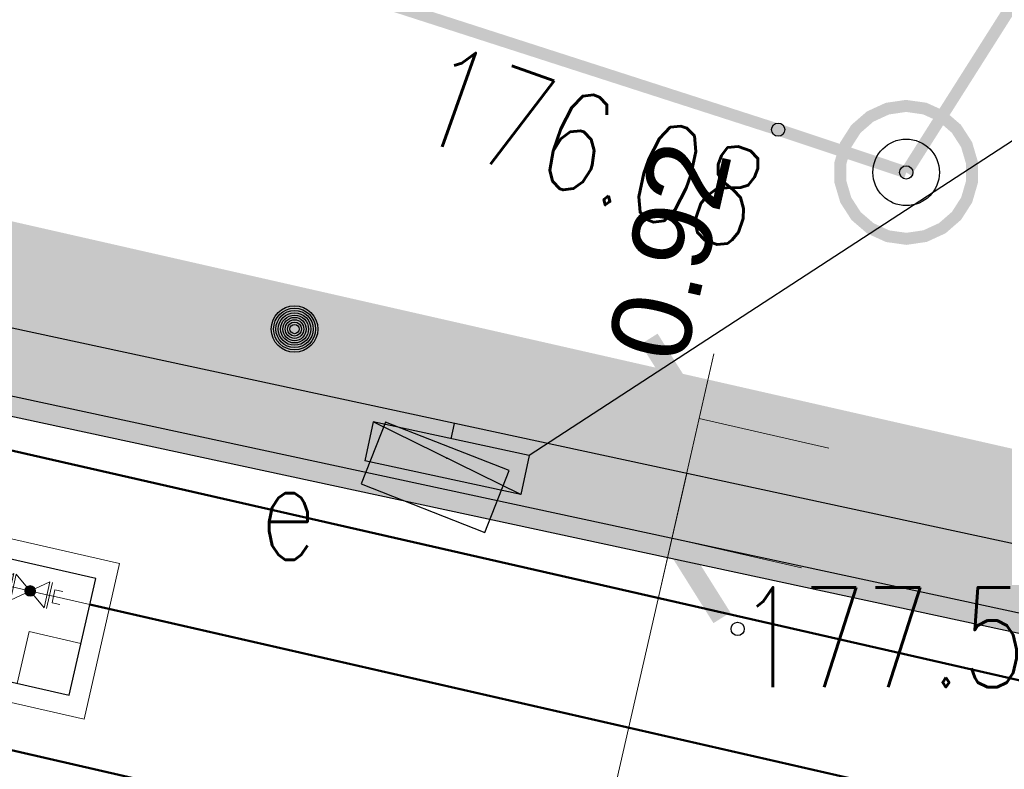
# Model space of a CAD drawing. Header units: metres. Extents: x 964 to 7125, y -212 to 9570.
# Tile 105 of 185: x 1925.83 to 1933.23, y 275.55 to 281.19. Entities that reach past the tile are written whole.
import ezdxf
from ezdxf import colors
from ezdxf.entities.mleader import LeaderData, LeaderLine
from ezdxf.enums import TextEntityAlignment as Align
from ezdxf.math import Vec2, Vec3

# ---------------------------------------------------------------- set-up
doc = ezdxf.new("R2010")
doc.units = ezdxf.units.M
for name, pattern in [('3901', [0]), ('CENTER2', [1.125, 0.75, -0.125, 0.125, -0.125]), ('CIĄGłA', [0])]:
    doc.linetypes.add(name, pattern=pattern)
for name, color, linetype, lineweight in [('_IE', 240, 'Continuous', 9), ('AGP1_granica_opracow', 7, 'Continuous', 15), ('AGP1_HATCH', 7, 'Continuous', 5), ('AGP1_KRAWEZNIKI NOWE', 7, 'Continuous', 30), ('AGP1_OPISY', 7, 'Continuous', 13), ('AGP1_WYMIARY', 7, 'Continuous', 15), ('IS', 7, 'Continuous', 15), ('IS-G', 40, 'Continuous', 50), ('IS-KD-opis-rzedne', 96, 'Continuous', 30), ('IS-KS', 34, 'Continuous', 50), ('IS-KS-opis-rzedne', 36, 'Continuous', 30), ('IS-W', 160, 'Continuous', 50), ('IS-W-opis', 166, 'Continuous', 30), ('IS-W-przylacze-armatura', 162, 'Continuous', 30), ('PODKŁAD MAPA', 7, 'Continuous', 9)]:
    doc.layers.add(name, color=color, linetype=linetype, lineweight=lineweight)
for name, color, linetype in [('Budowlane - Opisy', 7, 'Continuous'), ('Dzialki', 7, 'Continuous'), ('GES_UrzadzeniaSiecElektroenerge', 7, 'Continuous'), ('OT_Ogrodzenia', 7, 'Continuous'), ('OT_Rzedna', 7, 'Continuous'), ('SUP_L_1', 7, 'Continuous'), ('SUP_T_4', 7, 'Continuous'), ('SUWP_L_0', 7, 'Continuous'), ('SUWR_T_0', 7, 'Continuous'), ('WYMIARY', 9, 'Continuous')]:
    doc.layers.add(name, color=color, linetype=linetype)
doc.layers.add('IS-pomocnicza', color=254, linetype='Continuous', lineweight=0, plot=False)
doc.styles.add('ARIAL', font='arial.ttf')
doc.styles.add('GENERATED_STYLE_1', font='arialbd.ttf', dxfattribs={"width": 0.999153})
doc.styles.add('IS-0.6', font='simplex.shx', dxfattribs={"width": 0.6})
doc.styles.get("Standard").update_dxf_attribs({"font": 'arial.ttf'})
doc.styles.add('STYL_ARIAL', font='simplex', dxfattribs={"width": 0.75, "oblique": 0.1})
doc.dimstyles.new('GENERATED_STYLE__61', dxfattribs={"dimtxt": 10, "dimasz": 9.5, "dimexe": 0.18, "dimexo": 0, "dimgap": 0.09, "dimtad": 0, "dimdec": 1, "dimzin": 0, "dimdsep": 46, "dimtxsty": 'GENERATED_STYLE_1', "dimblk": 'ARROWHEAD_1', "dimblk1": 'ARROWHEAD_1', "dimblk2": 'ARROWHEAD_1', "dimcen": 0.09, "dimclrd": 256, "dimclre": 256, "dimclrt": 256, "dimazin": 0, "dimtfac": 1, "dimtdec": 4, "dimtmove": 0, "dimatfit": 3, "dimfxl": 1, "dimtolj": 1, "dimtzin": 0, "dimarcsym": 0})

# ---------------------------------------------------------------- blocks, each defined once
blk = doc.blocks.new('ARROWHEAD_1')
at = {"linetype": 'Continuous'}
blk.add_line((0, 0), (-1, 0), dxfattribs=at)
blk.add_circle((0, 0), 0.25, dxfattribs=at)
blk = doc.blocks.new('OTRS')
at = {"color": 0}
blk.add_circle((0, 0), 0.05, dxfattribs=at)
blk = doc.blocks.new('OTRN')
at = {"color": 0}
blk.add_circle((0, 0), 0.05, dxfattribs=at)
blk = doc.blocks.new('SUES')
at = {"color": 0}
blk.add_lwpolyline([(-0.5, -0.25), (0.5, -0.25), (0.5, 0.25), (-0.5, 0.25)], close=True, dxfattribs=at)
blk = doc.blocks.new('SUUS22_01')
at = {"color": 0}
blk.add_circle((0, 0), 0.25, dxfattribs=at)
blk = doc.blocks.new('MDCP 20240606')
at = {"layer": 'Dzialki', "color": 251, "true_color": 0x636466, "const_width": 0.09}
blk.add_lwpolyline([(6592064.28, 5737985.46), (6592011.58, 5737997.44)], dxfattribs=at)
at = {"layer": 'OT_Ogrodzenia', "color": 251, "linetype": '3901', "true_color": 0x636466, "const_width": 0.09}
blk.add_lwpolyline([(6592043.3533, 5737989.9944), (6592008.54, 5737998.15)], dxfattribs=at)
at = {"layer": 'OT_Ogrodzenia', "color": 251, "true_color": 0x636466}
for radius in [0.175, 0.1575, 0.14, 0.1225, 0.105, 0.0875, 0.07, 0.0525, 0.035]:
    blk.add_circle((6592021.4464, 5737995.1264), radius, dxfattribs=at)
at = {"layer": 'SUP_L_1', "color": 251, "true_color": 0x636466, "const_width": 0.09}
blk.add_lwpolyline([(6592025.6709, 5737995.9767), (6592025.5937, 5737996.0963), (6592025.5533, 5737996.2327), (6592025.5529, 5737996.375), (6592025.5927, 5737996.5117), (6592025.6694, 5737996.6316), (6592025.7767, 5737996.725), (6592025.9061, 5737996.7844), (6592026.0469, 5737996.805), (6592026.1878, 5737996.7851), (6592026.3174, 5737996.7262), (6592026.4251, 5737996.6333), (6592026.5023, 5737996.5137), (6592026.5427, 5737996.3773), (6592026.5431, 5737996.235), (6592026.5033, 5737996.0983), (6592026.4266, 5737995.9784), (6592026.3193, 5737995.885), (6592026.1899, 5737995.8256), (6592026.0491, 5737995.805), (6592025.9082, 5737995.8249), (6592025.7786, 5737995.8838), (6592025.6709, 5737995.9767)], dxfattribs=at)
at = {"layer": 'SUWP_L_0', "color": 251, "true_color": 0x636466, "const_width": 0.09}
for points in [[(6592013.857, 5738000.247), (6592025.0849, 5737996.6264)], [(6592025.0849, 5737996.6264), (6592026.048, 5737996.305)]]:
    blk.add_lwpolyline(points, dxfattribs=at)
at = {"layer": 'SUWR_T_0', "color": 251, "true_color": 0x636466, "const_width": 0.09}
blk.add_lwpolyline([(6592026.048, 5737996.305), (6592028.6772, 5738000.4546)], dxfattribs=at)
at = {"layer": 'GES_UrzadzeniaSiecElektroenerge', "color": 251, "true_color": 0x636466, "rotation": 338.58284}
blk.add_blockref('SUES', (6592022.504, 5737994.011), dxfattribs=at)
at = {"layer": 'OT_Rzedna', "color": 251, "true_color": 0x636466}
blk.add_blockref('OTRN', (6592024.78, 5737992.87), dxfattribs=at)
at = {"layer": 'SUP_T_4', "color": 251, "true_color": 0x636466}
blk.add_blockref('SUUS22_01', (6592026.048, 5737996.305), dxfattribs=at)
at = {"layer": 'SUWR_T_0', "color": 251, "true_color": 0x636466}
for p in [(6592025.0849, 5737996.6264), (6592026.048, 5737996.305)]:
    blk.add_blockref('OTRS', p, dxfattribs=at)
at = {"layer": 'GES_UrzadzeniaSiecElektroenerge', "color": 251, "true_color": 0x636466, "style": 'STYL_ARIAL', "width": 0.75}
blk.add_text('e', height=0.75, dxfattribs=at).set_placement((6592021.182, 5737993.1662), align=Align.BOTTOM_LEFT)
at = {"layer": 'OT_Rzedna', "color": 251, "true_color": 0x636466, "style": 'STYL_ARIAL', "width": 0.75}
blk.add_text('177.5', height=0.75, dxfattribs=at).set_placement((6592024.78, 5737992.8075), align=Align.MIDDLE_LEFT)
at = {"layer": 'SUWR_T_0', "color": 251, "true_color": 0x636466, "style": 'STYL_ARIAL', "width": 0.75}
blk.add_text('176.08', height=0.75, rotation=340.4418, dxfattribs=at).set_placement((6592024.9319, 5737996.0504), align=Align.MIDDLE_RIGHT)
blk = doc.blocks.new('_ArchTick')
at = {"layer": 'WYMIARY', "color": 0, "linetype": 'Continuous', "const_width": 0.15}
blk.add_lwpolyline([(-0.5, -0.5), (0.5, 0.5)], dxfattribs=at)
blk = doc.blocks.new('A$C1EDB43C0')
at = {"color": 0, "linetype": 'ByBlock', "lineweight": -2}
for p, q in [((-10, 100), (-10, -100)), ((-40, 50), (-100, 50)), ((-40, 50), (-40, -50)), ((-10, 0), (-40, 0)), ((-40, -50), (-100, -50))]:
    blk.add_line(p, q, dxfattribs=at)
at = {"layer": 'IS-pomocnicza', "lineweight": 0}
blk.add_line((0, 0), (-60, 0), dxfattribs=at)
blk = doc.blocks.new('A$C2F3940C4')
at = {"color": 0, "linetype": 'ByBlock', "lineweight": -2}
for p, q in [((10, 100), (10, -100)), ((190, 82.5), (190, -82.5)), ((10, 40), (190, 0)), ((10, -40), (190, 0))]:
    blk.add_line(p, q, dxfattribs=at)
at = {"layer": 'IS-pomocnicza', "lineweight": 0}
blk.add_line((0, 0), (200, 0), dxfattribs=at)
blk = doc.blocks.new('A$C4927070E')
at = {"color": 0, "linetype": 'ByBlock', "lineweight": -2}
for p, q in [((10, 82.5), (10, -82.5)), ((280, 82.5), (280, -82.5)), ((10, 0), (220, 0)), ((240, 50), (110, 50)), ((240, 50), (240, -50)), ((240, 0), (280, 0)), ((240, -50), (110, -50))]:
    blk.add_line(p, q, dxfattribs=at)
at = {"layer": 'IS-pomocnicza', "lineweight": 0}
blk.add_line((0, 0), (290, 0), dxfattribs=at)
blk = doc.blocks.new('A$C21D14F56')
at = {"linetype": 'ByBlock', "lineweight": 0}
h = blk.add_hatch(color=0, dxfattribs=at)
edge = h.paths.add_edge_path()
edge.add_arc((140, 0), 40, 0, 360)
at = {"color": 0, "linetype": 'ByBlock', "lineweight": -2}
blk.add_lwpolyline([(10, -100), (10, 100), (270, -100), (270, 100), (10, -100)], dxfattribs=at)
blk.add_circle((140, 0), 40, dxfattribs=at)
at = {"layer": 'IS-pomocnicza', "lineweight": 0}
blk.add_line((0, 0), (280, 0), dxfattribs=at)
blk = doc.blocks.new('A$C603F6E9F')
at = {"linetype": 'ByBlock', "lineweight": 0}
blk.add_hatch(color=0, dxfattribs=at).paths.add_polyline_path([(116.1, 18.9), (153.9, -18.9), (229.3, 94.3)])
at = {"color": 0, "linetype": 'ByBlock', "lineweight": -2}
for p, q in [((10, 82.5), (10, -82.5)), ((260, 82.5), (260, -82.5)), ((10, 0), (55, 0)), ((135, 0), (40.7, -94.3)), ((215, 0), (260, 0))]:
    blk.add_line(p, q, dxfattribs=at)
blk.add_lwpolyline([(116.1, 18.9), (229.3, 94.3), (153.9, -18.9)], close=True, dxfattribs=at)
blk.add_arc((135, 0), 80, 52.76838, 37.23162, dxfattribs=at)
at = {"layer": 'IS-pomocnicza', "lineweight": 0}
blk.add_line((0, 0), (270, 0), dxfattribs=at)
blk = doc.blocks.new('A$C736746F5')
at = {"linetype": 'ByBlock', "lineweight": 0}
h = blk.add_hatch(color=0, dxfattribs=at)
edge = h.paths.add_edge_path()
edge.add_line((0.1607, 0.0256), (0.25, 0.1))
edge.add_line((0.25, 0.1), (0.25, -0.1))
edge.add_line((0.25, -0.1), (0.1607, -0.0256))
edge.add_arc((0.13, 0), 0.04, 320.19443, 399.80557)
blk.add_hatch(color=0, dxfattribs=at).paths.add_polyline_path([(0.09, 0, -1), (0.17, 0, -1)])
at = {"color": 0, "linetype": 'ByBlock', "lineweight": -2}
blk.add_lwpolyline([(0.01, 0.1), (0.01, -0.1), (0.25, 0.1), (0.25, -0.1), (0.01, 0.1)], dxfattribs=at)
blk.add_circle((0.13, 0), 0.04, dxfattribs=at)
at = {"layer": 'IS-pomocnicza', "lineweight": 0}
blk.add_line((0, 0), (0.26, 0), dxfattribs=at)
blk = doc.blocks.new('A$C6C616C5C')
at = {"color": 0, "linetype": 'ByBlock', "lineweight": 15}
for p, q in [((0, 0), (0.26, 0)), ((2.44, 0), (2.7, 0))]:
    blk.add_line(p, q, dxfattribs=at).dxf.unprotected_set("ltscale", 0)
at = {"color": 0, "linetype": 'ByBlock', "lineweight": 9}
for points in [[(-0.15, 0.85), (2.85, 0.85), (2.85, -0.35), (-0.15, -0.35)], [(2.3, 0.3), (2.7, 0.3), (2.7, 0.7), (2.3, 0.7)]]:
    blk.add_lwpolyline(points, close=True, dxfattribs=at).dxf.unprotected_set("ltscale", 0)
at = {"color": 0, "linetype": 'ByBlock', "lineweight": -2}
blk.add_lwpolyline([(0, 0.7), (2.7, 0.7), (2.7, -0.2), (0, -0.2)], close=True, dxfattribs=at).dxf.unprotected_set("ltscale", 0)
at = {"color": 0, "linetype": 'ByBlock', "lineweight": 9}
blk.add_circle((0.3, 0.4), 0.3, dxfattribs=at).dxf.unprotected_set("ltscale", 0)
at = {"color": 0, "linetype": 'ByBlock', "lineweight": 15, "yscale": 0.001, "zscale": 0.001, "rotation": 180}
for name, p, xscale in [('A$C1EDB43C0', (0.32, 0), -0.001), ('A$C21D14F56', (0.32, 0), -0.001), ('A$C2F3940C4', (0.6, 0), -0.001), ('A$C4927070E', (1.07, 0), -0.001), ('A$C21D14F56', (1.56, 0), -0.001), ('A$C21D14F56', (2.1, 0), -0.001), ('A$C1EDB43C0', (2.38, 0), 0.001)]:
    blk.add_blockref(name, p, dxfattribs=dict(at, xscale=xscale)).dxf.unprotected_set("ltscale", 0)
at = {"color": 0, "linetype": 'ByBlock', "lineweight": 15, "yscale": 0.001, "zscale": 0.001}
for name, p, xscale in [('A$C603F6E9F', (0.8, 0), 0.001), ('A$C2F3940C4', (1.56, 0), -0.001)]:
    blk.add_blockref(name, p, dxfattribs=dict(at, xscale=xscale)).dxf.unprotected_set("ltscale", 0)
at = {"color": 0, "linetype": 'ByBlock', "lineweight": 15}
blk.add_blockref('A$C736746F5', (1.84, 0), dxfattribs=at).dxf.unprotected_set("ltscale", 0)
blk = doc.blocks.new('_None', base_point=(2.5, 0))
blk = doc.blocks.new('IS-opis-studni-P-0.6')
at = {"color": 0, "linetype": 'Continuous', "lineweight": 15, "transparency": 16777216}
blk.add_line((0, 0), (3.5, 0), dxfattribs=at)
at = {"color": 0, "linetype": 'Continuous', "lineweight": -2, "transparency": 16777216, "style": 'IS-0.6', "width": 0.6}
for p in [(1.75, 0.25), (1.75, -1.25), (1.75, -2.5)]:
    blk.add_attdef('000,00', text='', height=1, dxfattribs=at).set_placement(p, align=Align.CENTER)
blk.add_attdef('S0', text='', height=1.25, dxfattribs=at).set_placement((3.75, 0), align=Align.MIDDLE_LEFT)
blk = doc.blocks.new('IE_20251212')
at = {"layer": '_IE', "color": 4, "lineweight": -3}
blk.add_line((13.2439, -14.505), (6.4714, -18.9155), dxfattribs=at)
at = {"layer": '_IE', "lineweight": -3}
for p, q in [((5.2983, -18.6629), (5.2351, -18.9561)), ((5.2983, -18.6629), (5.2351, -18.9561)), ((5.2983, -18.6629), (5.2351, -18.9561)), ((5.2983, -18.6629), (5.2351, -18.9561)), ((5.2983, -18.6629), (5.2351, -18.9561)), ((5.2983, -18.6629), (5.2351, -18.9561)), ((5.2983, -18.6629), (5.2351, -18.9561)), ((5.2983, -18.6629), (5.2351, -18.9561)), ((5.2983, -18.6629), (5.2351, -18.9561)), ((5.2983, -18.6629), (5.2351, -18.9561)), ((5.2983, -18.6629), (5.2351, -18.9561)), ((5.2983, -18.6629), (5.2351, -18.9561)), ((6.4714, -18.9155), (5.2983, -18.6629)), ((6.4082, -19.2088), (5.2983, -18.6629)), ((6.4714, -18.9155), (5.2983, -18.6629)), ((6.4082, -19.2088), (5.2983, -18.6629)), ((6.4714, -18.9155), (5.2983, -18.6629)), ((6.4082, -19.2088), (5.2983, -18.6629)), ((6.4714, -18.9155), (5.2983, -18.6629)), ((6.4082, -19.2088), (5.2983, -18.6629)), ((6.4714, -18.9155), (5.2983, -18.6629)), ((6.4082, -19.2088), (5.2983, -18.6629)), ((6.4714, -18.9155), (5.2983, -18.6629)), ((6.4082, -19.2088), (5.2983, -18.6629)), ((6.4714, -18.9155), (5.2983, -18.6629)), ((6.4082, -19.2088), (5.2983, -18.6629)), ((6.4714, -18.9155), (5.2983, -18.6629)), ((6.4082, -19.2088), (5.2983, -18.6629)), ((6.4714, -18.9155), (5.2983, -18.6629)), ((6.4082, -19.2088), (5.2983, -18.6629)), ((6.4714, -18.9155), (5.2983, -18.6629)), ((6.4082, -19.2088), (5.2983, -18.6629)), ((6.4714, -18.9155), (5.2983, -18.6629)), ((6.4082, -19.2088), (5.2983, -18.6629)), ((6.4714, -18.9155), (5.2983, -18.6629)), ((6.4082, -19.2088), (5.2983, -18.6629)), ((6.4082, -19.2088), (5.2351, -18.9561)), ((6.4082, -19.2088), (5.2351, -18.9561)), ((6.4082, -19.2088), (5.2351, -18.9561)), ((6.4082, -19.2088), (5.2351, -18.9561)), ((6.4082, -19.2088), (5.2351, -18.9561)), ((6.4082, -19.2088), (5.2351, -18.9561)), ((6.4082, -19.2088), (5.2351, -18.9561)), ((6.4082, -19.2088), (5.2351, -18.9561)), ((6.4082, -19.2088), (5.2351, -18.9561)), ((6.4082, -19.2088), (5.2351, -18.9561)), ((6.4082, -19.2088), (5.2351, -18.9561)), ((6.4082, -19.2088), (5.2351, -18.9561)), ((6.4714, -18.9155), (6.4082, -19.2088)), ((6.4714, -18.9155), (6.4082, -19.2088)), ((6.4714, -18.9155), (6.4082, -19.2088)), ((6.4714, -18.9155), (6.4082, -19.2088)), ((6.4714, -18.9155), (6.4082, -19.2088)), ((6.4714, -18.9155), (6.4082, -19.2088)), ((6.4714, -18.9155), (6.4082, -19.2088)), ((6.4714, -18.9155), (6.4082, -19.2088)), ((6.4714, -18.9155), (6.4082, -19.2088)), ((6.4714, -18.9155), (6.4082, -19.2088)), ((6.4714, -18.9155), (6.4082, -19.2088)), ((6.4714, -18.9155), (6.4082, -19.2088))]:
    blk.add_line(p, q, dxfattribs=at)
at = {"layer": '_IE', "linetype": 'CIĄGłA', "lineweight": -3}
blk.add_line((5.8848, -18.7892), (5.9097, -18.6736), dxfattribs=at)
at = {"layer": '_IE', "lineweight": -3, "ltscale": 3}
blk.add_lwpolyline([(15.3094, -20.6978), (0.2616, -17.4573)], dxfattribs=at)
at = {"layer": '_IE', "color": 6, "lineweight": -3}
blk.add_spline([(0.6101, -17.55), (-0.1367, -20.0306), (10.5464, -30.9869), (15.7424, -42.5433), (16.638, -43.8636)], degree=3, dxfattribs=at)
at = {"layer": '_IE', "lineweight": -3}
blk.add_point((5.8532, -18.9358), dxfattribs=at)
blk.add_point((5.8532, -18.9358), dxfattribs=at)
blk.add_point((5.8532, -18.9358), dxfattribs=at)
blk.add_point((5.8532, -18.9358), dxfattribs=at)
blk.add_point((5.8532, -18.9358), dxfattribs=at)
blk.add_point((5.8532, -18.9358), dxfattribs=at)
blk.add_point((5.8532, -18.9358), dxfattribs=at)
blk.add_point((5.8532, -18.9358), dxfattribs=at)
blk.add_point((5.8532, -18.9358), dxfattribs=at)
blk.add_point((5.8532, -18.9358), dxfattribs=at)
blk.add_point((5.8532, -18.9358), dxfattribs=at)
blk.add_point((5.8532, -18.9358), dxfattribs=at)
blk.add_point((5.8532, -18.9358), dxfattribs=at)
blk.add_point((5.8532, -18.9358), dxfattribs=at)
blk.add_point((5.8532, -18.9358), dxfattribs=at)
blk.add_point((5.8532, -18.9358), dxfattribs=at)
blk.add_point((5.8532, -18.9358), dxfattribs=at)
blk.add_point((5.8532, -18.9358), dxfattribs=at)
blk.add_point((5.8532, -18.9358), dxfattribs=at)
blk.add_point((5.8532, -18.9358), dxfattribs=at)
blk.add_point((5.8532, -18.9358), dxfattribs=at)
blk.add_point((5.8532, -18.9358), dxfattribs=at)
blk.add_point((5.8532, -18.9358), dxfattribs=at)
blk.add_point((5.8532, -18.9358), dxfattribs=at)
blk.add_solid([(6.4714, -18.9155), (6.4082, -19.2088), (5.2983, -18.6629), (5.2351, -18.9561)], dxfattribs=at)
blk.add_solid([(6.4714, -18.9155), (6.4082, -19.2088), (5.2983, -18.6629), (5.2351, -18.9561)], dxfattribs=at)
blk.add_solid([(6.4714, -18.9155), (6.4082, -19.2088), (5.2983, -18.6629), (5.2351, -18.9561)], dxfattribs=at)
blk.add_solid([(6.4714, -18.9155), (6.4082, -19.2088), (5.2983, -18.6629), (5.2351, -18.9561)], dxfattribs=at)
blk.add_solid([(6.4714, -18.9155), (6.4082, -19.2088), (5.2983, -18.6629), (5.2351, -18.9561)], dxfattribs=at)
blk.add_solid([(6.4714, -18.9155), (6.4082, -19.2088), (5.2983, -18.6629), (5.2351, -18.9561)], dxfattribs=at)
blk.add_solid([(6.4714, -18.9155), (6.4082, -19.2088), (5.2983, -18.6629), (5.2351, -18.9561)], dxfattribs=at)
blk.add_solid([(6.4714, -18.9155), (6.4082, -19.2088), (5.2983, -18.6629), (5.2351, -18.9561)], dxfattribs=at)
blk.add_solid([(6.4714, -18.9155), (6.4082, -19.2088), (5.2983, -18.6629), (5.2351, -18.9561)], dxfattribs=at)
blk.add_solid([(6.4714, -18.9155), (6.4082, -19.2088), (5.2983, -18.6629), (5.2351, -18.9561)], dxfattribs=at)
blk.add_solid([(6.4714, -18.9155), (6.4082, -19.2088), (5.2983, -18.6629), (5.2351, -18.9561)], dxfattribs=at)
blk.add_solid([(6.4714, -18.9155), (6.4082, -19.2088), (5.2983, -18.6629), (5.2351, -18.9561)], dxfattribs=at)
blk.add_solid([(6.4714, -18.9155), (6.4082, -19.2088), (5.2983, -18.6629), (5.2351, -18.9561)], dxfattribs=at)
blk.add_solid([(6.4714, -18.9155), (6.4082, -19.2088), (5.2983, -18.6629), (5.2351, -18.9561)], dxfattribs=at)
blk.add_solid([(6.4714, -18.9155), (6.4082, -19.2088), (5.2983, -18.6629), (5.2351, -18.9561)], dxfattribs=at)
blk.add_solid([(6.4714, -18.9155), (6.4082, -19.2088), (5.2983, -18.6629), (5.2351, -18.9561)], dxfattribs=at)
blk.add_solid([(6.4714, -18.9155), (6.4082, -19.2088), (5.2983, -18.6629), (5.2351, -18.9561)], dxfattribs=at)
blk.add_solid([(6.4714, -18.9155), (6.4082, -19.2088), (5.2983, -18.6629), (5.2351, -18.9561)], dxfattribs=at)
blk.add_solid([(6.4714, -18.9155), (6.4082, -19.2088), (5.2983, -18.6629), (5.2351, -18.9561)], dxfattribs=at)
blk.add_solid([(6.4714, -18.9155), (6.4082, -19.2088), (5.2983, -18.6629), (5.2351, -18.9561)], dxfattribs=at)
blk.add_solid([(6.4714, -18.9155), (6.4082, -19.2088), (5.2983, -18.6629), (5.2351, -18.9561)], dxfattribs=at)
blk.add_solid([(6.4714, -18.9155), (6.4082, -19.2088), (5.2983, -18.6629), (5.2351, -18.9561)], dxfattribs=at)
blk.add_solid([(6.4714, -18.9155), (6.4082, -19.2088), (5.2983, -18.6629), (5.2351, -18.9561)], dxfattribs=at)
blk.add_solid([(6.4714, -18.9155), (6.4082, -19.2088), (5.2983, -18.6629), (5.2351, -18.9561)], dxfattribs=at)
blk = doc.blocks.new('IS_2025-10-21')
at = {"layer": 'IS-G'}
blk.add_line((1954.1825, 271.4626), (1920.8321, 279.0745), dxfattribs=at)
at = {"layer": 'IS-KS'}
blk.add_line((1952.595, 269.5684), (1918.0414, 277.4549), dxfattribs=at)
at = {"layer": 'IS-W'}
blk.add_line((1953.5561, 270.5799), (1926.3534, 276.7886), dxfattribs=at)
at = {"layer": 'IS-W-przylacze-armatura', "xscale": -1, "rotation": 167.14298793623}
blk.add_blockref('A$C6C616C5C', (1923.7211, 277.3895), dxfattribs=at)
at = {"layer": 'IS-KD-opis-rzedne'}
ml = blk.add_multileader_block('Standard', dxfattribs=at)
ml.set_content('IS-opis-studni-P-0.6', color=256)
ml.set_attribute('S0', 'D6', width=0)
ml.set_attribute('000,00', '177,50', width=0)
ml.set_attribute('000,00', '176,14', width=0)
ml.set_attribute('000,00', '', width=0)
ml.set_leader_properties(linetype='Continuous', lineweight=9)
ml.set_arrow_properties(name='NONE')
ml.build(insert=Vec2(0, 0))
ml.multileader.update_dxf_attribs({"has_dogleg": 0, "text_left_attachment_type": 6, "text_right_attachment_type": 6, "dogleg_length": 0, "arrow_head_size": 5, "block_connection_type": 1})
ctx = ml.context
ctx.base_point, ctx.char_height, ctx.arrow_head_size, ctx.landing_gap_size, ctx.plane_origin = Vec3(1934.4966, 279.7004), 20, 5, 5, Vec3(1933.4302, 271.025)
ctx.left_attachment, ctx.right_attachment, ctx.text_align_type, ctx.attachment_type = 6, 6, 2, 1
notes = []
notes.append((ctx, [(1, (1, 1, 0), (1934.4966, 279.7004), (1, 0), 0, [(0, [(1927.2085, 274.1317)], 0, [])])]))
ctx.block.insert = Vec3(1934.4966, 279.7004)
at = {"layer": 'IS-KS-opis-rzedne'}
ml = blk.add_multileader_block('Standard', dxfattribs=at)
ml.set_content('IS-opis-studni-P-0.6', color=256)
ml.set_attribute('S0', 'S1', width=0)
ml.set_attribute('000,00', '177,36', width=0)
ml.set_attribute('000,00', '175,75', width=0)
ml.set_attribute('000,00', '', width=0)
ml.set_leader_properties(linetype='Continuous', lineweight=9)
ml.set_arrow_properties(name='NONE')
ml.build(insert=Vec2(0, 0))
ml.multileader.update_dxf_attribs({"has_dogleg": 0, "text_left_attachment_type": 6, "text_right_attachment_type": 6, "dogleg_length": 0, "arrow_head_size": 5, "block_connection_type": 1})
ctx = ml.context
ctx.base_point, ctx.char_height, ctx.arrow_head_size, ctx.landing_gap_size, ctx.plane_origin = Vec3(1921.8221, 286.1633), 20, 5, 5, Vec3(1924.2631, 274.3482)
ctx.left_attachment, ctx.right_attachment, ctx.text_align_type, ctx.attachment_type = 6, 6, 2, 1
notes.append((ctx, [(1, (1, 1, 0), (1921.8221, 286.1633), (1, 0), 0, [(0, [(1918.0414, 277.4549)], 0, [])])]))
ctx.block.insert = Vec3(1921.8221, 286.1633)
at = {"layer": 'IS-W-opis'}
ml = blk.add_multileader_mtext('Standard', dxfattribs=at)
ml.set_content('SW', color=256, style='IS-0.6')
ml.set_leader_properties(linetype='Continuous', lineweight=9)
ml.set_arrow_properties(name='NONE')
ml.build(insert=Vec2(0, 0))
ml.multileader.update_dxf_attribs({"has_dogleg": 0, "text_left_attachment_type": 6, "text_right_attachment_type": 6, "dogleg_length": 0, "arrow_head_size": 0.25})
ctx = ml.context
ctx.base_point, ctx.char_height, ctx.arrow_head_size, ctx.landing_gap_size, ctx.plane_origin = Vec3(1926.7713, 279.9953), 1, 0.25, 0.25, Vec3(1902.9672, 294.5174)
ctx.left_attachment, ctx.right_attachment = 6, 6
notes.append((ctx, [(0, (1, 1, 0), (1926.7713, 279.9953), (1, 0), 0, [(0, [(1925.0092, 276.8212)], 0, [])])]))
ctx.mtext.insert, ctx.mtext.rotation, ctx.mtext.line_spacing_style, ctx.mtext.flow_direction = Vec3(1927.0213, 281.1953), 6.283185, 2, 5
for ctx, leaders in notes:
    for number, flags, end, landing, length, lines in leaders:
        leader = LeaderData()
        leader.index, (leader.has_last_leader_line, leader.has_dogleg_vector, leader.attachment_direction) = number, flags
        leader.last_leader_point, leader.dogleg_vector, leader.dogleg_length = Vec3(end), Vec3(landing), length
        for number, points, colour, breaks in lines:
            line = LeaderLine()
            line.index, line.vertices, line.color, line.breaks = number, Vec3.list(points), colors.encode_raw_color(colour), breaks
            leader.lines.append(line)
        ctx.leaders.append(leader)
blk = doc.blocks.new('A$C273a521e')
at = {"layer": 'IS'}
blk.add_blockref('IS_2025-10-21', (-1902.9074, -313.0151), dxfattribs=at)

msp = doc.modelspace()

# ---------------------------------------------------------------- hatches: boundary and pattern name
at = {"layer": 'AGP1_HATCH', "transparency": 33554625}
h = msp.add_hatch(dxfattribs=at)
h.set_pattern_fill('GRASS', color=64, scale=0.02)
edge = h.paths.add_edge_path()
edge.add_line((1918.0274, 281.1751), (1917.7331, 280.1037))
edge.add_arc((1955.2188, 442.3996), 166.5687, 256.994395, 258.150013)
edge.add_line((1921.0139, 279.3807), (1921.2937, 279.3205))
edge.add_line((1921.2937, 279.3205), (1921.4116, 279.8679))
edge.add_line((1921.4116, 279.8679), (1923.0344, 279.5185))
edge.add_line((1923.0344, 279.5185), (1922.9165, 278.971))
edge.add_line((1922.9165, 278.971), (1933.4648, 276.6995))
edge.add_line((1933.4648, 276.6995), (1934.4959, 277.4314))
edge.add_line((1934.4959, 277.4314), (1918.0274, 281.1751))
edge = h.paths.add_edge_path()
edge.add_line((1934.4959, 277.4314), (1933.4648, 276.6995))
edge.add_line((1933.4648, 276.6995), (1961.6728, 270.6249))
edge.add_arc((1959.1776, 261.9819), 8.9959, -9.89998, 73.89712, ccw=False)
edge.add_line((1968.0396, 260.4353), (1961.2803, 230.8203))
edge.add_line((1961.2803, 230.8203), (1960.6445, 230.9654))
edge.add_line((1960.6445, 230.9654), (1959.2653, 224.9226))
edge.add_line((1959.2653, 224.9226), (1955.0333, 225.8885))
edge.add_line((1955.0333, 225.8885), (1956.408, 231.9117))
edge.add_line((1956.408, 231.9117), (1953.0228, 230.989))
edge.add_line((1953.0228, 230.989), (1949.2256, 231.8557))
edge.add_line((1949.2256, 231.8557), (1948.8146, 230.0553))
edge.add_line((1948.8146, 230.0553), (1944.0943, 231.1293))
edge.add_line((1944.0943, 231.1293), (1944.5059, 232.9329))
edge.add_line((1944.5059, 232.9329), (1938.433, 234.319))
edge.add_line((1938.433, 234.319), (1936.6982, 235.4907))
edge.add_arc((1936.1985, 234.8031), 0.85, 53.99322, 167.14311)
edge.add_line((1935.3698, 234.9923), (1934.0792, 229.3377))
edge.add_line((1934.0792, 229.3377), (1929.9358, 230.2834))
edge.add_line((1929.9358, 230.2834), (1930.303, 231.892))
edge.add_line((1930.303, 231.892), (1911.1462, 236.2643))
edge.add_line((1911.1462, 236.2643), (1911.1459, 236.2644))
edge.add_line((1911.1459, 236.2644), (1911.5798, 238.1655))
edge.add_line((1911.5798, 238.1655), (1907.6798, 239.0556))
edge.add_line((1907.6798, 239.0556), (1908.3918, 242.1754))
edge.add_line((1908.3918, 242.1754), (1913.6026, 262.8038))
edge.add_arc((1910.8394, 263.5018), 2.85, 345.82345, 357.69292)
edge.add_line((1913.6871, 263.3871), (1913.7813, 265.7259))
edge.add_line((1913.7813, 265.7259), (1905.2574, 234.6851))
edge.add_line((1905.2574, 234.6851), (1959.6674, 222.3151))
edge.add_line((1959.6674, 222.3151), (1970.7274, 269.1951))
edge.add_line((1970.7274, 269.1951), (1934.4959, 277.4314))
at = {"layer": 'AGP1_HATCH', "true_color": 0x636466, "transparency": 33554477}
h = msp.add_hatch(color=251, dxfattribs=at)
h.dxf.hatch_style = 1
h.paths.add_polyline_path([(1957.3877, 225.864), (1955.6328, 226.2646), (1956.85, 231.5974), (1958.6049, 231.1969)], flags=16)
edge = h.paths.add_edge_path()
edge.add_arc((1960.3228, 465.5646), 190.2882, 257.07034, 258.078248)
edge.add_line((1921.0139, 279.3807), (1961.6685, 270.6258))
edge.add_line((1961.6685, 270.6258), (1961.6736, 270.6247))
edge.add_arc((1959.1776, 261.9819), 8.9959, -9.89998, 73.89143, ccw=False)
edge.add_line((1968.0396, 260.4353), (1961.2803, 230.8203))
edge.add_line((1961.2803, 230.8203), (1960.6445, 230.9654))
edge.add_line((1960.6445, 230.9654), (1959.2653, 224.9226))
edge.add_line((1959.2653, 224.9226), (1955.035, 225.8925))
edge.add_line((1955.035, 225.8925), (1956.4142, 231.9351))
edge.add_line((1956.4142, 231.9351), (1956.408, 231.9117))
edge.add_line((1956.408, 231.9117), (1953.0228, 230.989))
edge.add_line((1953.0228, 230.989), (1949.2256, 231.8557))
edge.add_line((1949.2256, 231.8557), (1948.8146, 230.0553))
edge.add_line((1948.8146, 230.0553), (1944.0943, 231.1293))
edge.add_line((1944.0943, 231.1293), (1944.5059, 232.9329))
edge.add_line((1944.5059, 232.9329), (1938.433, 234.319))
edge.add_line((1938.433, 234.319), (1936.6982, 235.4907))
edge.add_arc((1936.1985, 234.8031), 0.85, 53.99322, 167.14311)
edge.add_line((1935.3698, 234.9923), (1934.0792, 229.3377))
edge.add_line((1934.0792, 229.3377), (1929.9358, 230.2834))
edge.add_line((1929.9358, 230.2834), (1930.303, 231.892))
edge.add_line((1930.303, 231.892), (1911.1462, 236.2643))
edge.add_line((1911.1462, 236.2643), (1911.146, 236.2646))
edge.add_line((1911.146, 236.2646), (1911.5799, 238.1657))
edge.add_line((1911.5799, 238.1657), (1907.6798, 239.0556))
edge.add_line((1907.6798, 239.0556), (1908.3918, 242.1754))
edge.add_line((1908.3918, 242.1754), (1913.6026, 262.8038))
edge.add_arc((1910.8394, 263.5018), 2.85, 345.82345, 357.69292)
edge.add_line((1913.6871, 263.3871), (1913.7818, 265.7378))
edge.add_line((1913.7818, 265.7378), (1913.9577, 266.3774))
edge.add_line((1913.9577, 266.3774), (1913.837, 263.381))
edge.add_arc((1910.8394, 263.5018), 3, 345.82345, 357.69292, ccw=False)
edge.add_line((1913.748, 262.7671), (1908.5381, 242.142))
edge.add_line((1908.5381, 242.142), (1911.4629, 241.4745))
edge.add_arc((1911.2378, 240.4973), 1.0027, -9.87221, 77.02943, ccw=False)
edge.add_line((1912.2257, 240.3254), (1911.3258, 236.3772))
edge.add_line((1911.3258, 236.3772), (1934.3335, 231.1259))
edge.add_line((1934.3335, 231.1259), (1935.2236, 235.0257))
edge.add_arc((1936.1985, 234.8031), 1, 54.14701, 167.14311, ccw=False)
edge.add_line((1936.7842, 235.6137), (1938.4937, 234.459))
edge.add_line((1938.4937, 234.459), (1953.0196, 231.1436))
edge.add_line((1953.0196, 231.1436), (1956.4459, 232.0774))
edge.add_line((1956.4459, 232.0774), (1961.1674, 230.9999))
edge.add_line((1961.1674, 230.9999), (1967.8925, 260.4649))
edge.add_arc((1959.1776, 261.9819), 8.8459, 350.12499, 433.86397)
edge.add_line((1961.6361, 270.4794), (1920.9237, 279.2464))
edge.add_arc((1955.2188, 442.3996), 166.7187, 256.997891, 258.129145, ccw=False)
edge.add_line((1917.7092, 279.9553), (1917.7449, 280.101))

# ---------------------------------------------------------------- linework, layer by layer
at = {"layer": 'AGP1_granica_opracow', "color": 5, "linetype": 'CENTER2', "lineweight": 9, "ltscale": 5, "const_width": 0.5}
msp.add_lwpolyline([(1970.7274, 269.1951), (1918.0274, 281.1751), (1905.2574, 234.6851), (1959.6674, 222.3151), (1970.7274, 269.1951)], dxfattribs=at)
at = {"layer": 'AGP1_KRAWEZNIKI NOWE', "color": 18, "linetype": 'CIĄGłA', "true_color": 0x000000}
for p, q in [((1921.0139, 279.3807), (1961.6685, 270.6258)), ((1961.6361, 270.4794), (1920.9237, 279.2464))]:
    msp.add_line(p, q, dxfattribs=at)
at = {"layer": 'AGP1_WYMIARY', "color": 7, "linetype": 'CIĄGłA', "lineweight": 0}
for p, q in [((1930.6218, 276.8002), (1931.0491, 278.6759)), ((1929.3388, 271.1838), (1930.8438, 277.7753))]:
    msp.add_line(p, q, dxfattribs=at)
at = {"layer": 'AGP1_WYMIARY', "linetype": 'CIĄGłA', "lineweight": 0}
for p, q in [((1930.9376, 278.1884), (1931.913, 277.9663)), ((1930.7325, 277.2879), (1931.7074, 277.0653)), ((1930.7325, 277.2879), (1931.7079, 277.0657))]:
    msp.add_line(p, q, dxfattribs=at)

# ---------------------------------------------------------------- block references
at = {"layer": '_IE'}
msp.add_blockref('IE_20251212', (1923.1874, 296.8251), dxfattribs=at)
at = {"layer": 'AGP1_WYMIARY', "color": 7, "linetype": 'CIĄGłA', "lineweight": 0}
for p, rotation in [((1930.938, 278.1883), 77.16848098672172), ((1930.7325, 277.2879), 77.13889920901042), ((1930.7329, 277.2878), 257.1684809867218)]:
    msp.add_blockref('_ArchTick', p, dxfattribs=dict(at, rotation=rotation))
at = {"layer": 'PODKŁAD MAPA', "linetype": 'ByBlock'}
msp.add_blockref('MDCP 20240606', (-6590093.5526, -5737716.2649), dxfattribs=at)
at = {"layer": 'WYMIARY', "color": 3}
msp.add_blockref('A$C273a521e', (1902.9074, 313.0151), dxfattribs=at)

# ---------------------------------------------------------------- texts
at = {"layer": 'AGP1_WYMIARY', "color": 7, "linetype": 'CIĄGłA', "lineweight": 0, "insert": (1930.7168, 279.4456), "char_height": 0.6, "attachment_point": 5, "rotation": 77.16848, "style": 'ARIAL'}
msp.add_mtext('\\A1;0.92', dxfattribs=at)

# ---------------------------------------------------------------- leaders
at = {"layer": 'AGP1_OPISY'}
ml = msp.add_multileader_mtext('Standard', dxfattribs=at)
ml.set_content('ZNAK PODŚWIETLANY\\P"WJAZD/WYJAZD"', color=256, style='ARIAL')
ml.set_leader_properties()
ml.build(insert=Vec2(0, 0))
ml.multileader.update_dxf_attribs({"arrow_head_size": 1})
ctx = ml.context
ctx.base_point, ctx.char_height, ctx.arrow_head_size, ctx.landing_gap_size, ctx.plane_origin = Vec3(1947.4542, 293.7987), 1, 1, 0.08, Vec3(1968.0842, 285.699)
ctx.text_align_type = 1
notes = []
notes.append((ctx, [(0, (1, 1, 0), (1947.1539, 293.7987), (1, 0), 0.3003, [(0, [(1922.4815, 279.4329)], 0, [])])]))
ctx.mtext.insert, ctx.mtext.width, ctx.mtext.defined_height, ctx.mtext.alignment, ctx.mtext.flow_direction = Vec3(1955.1218, 294.3072), 22.310438, 9.2971, 2, 5
at = {"layer": 'Budowlane - Opisy', "color": 18, "lineweight": 15, "true_color": 0x000000, "annotation_type": 0, "has_hookline": 1, "hookline_direction": 0, "text_width": 13.962}
msp.add_leader([(1913.7633, 275.8181), (1921.9718, 306.6752), (1924.6529, 306.6752)], dimstyle='GENERATED_STYLE__61', override={"dimasz": 0.1, "dimldrblk": 'DotSmall'}, dxfattribs=at)
for ctx, leaders in notes:
    for number, flags, end, landing, length, lines in leaders:
        leader = LeaderData()
        leader.index, (leader.has_last_leader_line, leader.has_dogleg_vector, leader.attachment_direction) = number, flags
        leader.last_leader_point, leader.dogleg_vector, leader.dogleg_length = Vec3(end), Vec3(landing), length
        for number, points, colour, breaks in lines:
            line = LeaderLine()
            line.index, line.vertices, line.color, line.breaks = number, Vec3.list(points), colors.encode_raw_color(colour), breaks
            leader.lines.append(line)
        ctx.leaders.append(leader)

doc.saveas('drawing.dxf')
